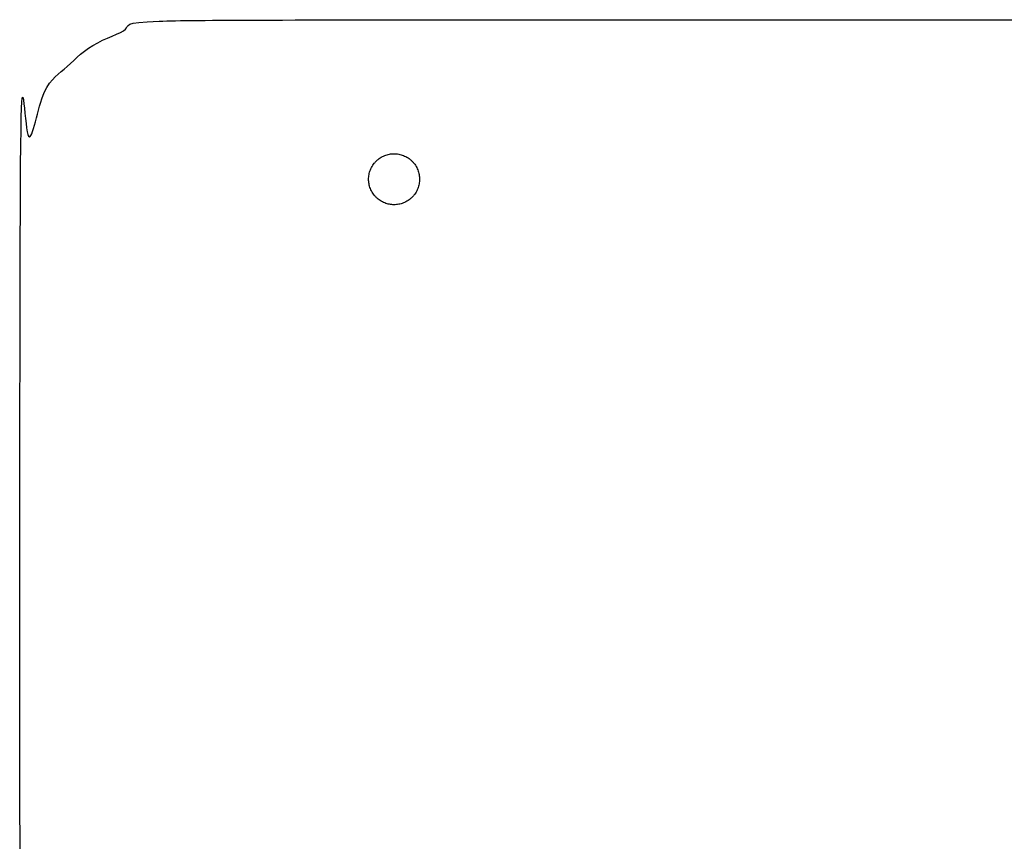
# Model space of a CAD drawing. Header units: millimetres. Extents: x -2435 to 1775, y -250 to 1540.
# Tile 52 of 60: x -897 to -835, y 426 to 477. Entities that reach past the tile are written whole.
import ezdxf

# ---------------------------------------------------------------- set-up
doc = ezdxf.new("R2010")
doc.units = ezdxf.units.MM
doc.header["$MEASUREMENT"] = 0
doc.layers.add('Work layer', color=254, linetype='Continuous', true_color=0xdddddd)

msp = doc.modelspace()

# ---------------------------------------------------------------- linework, layer by layer
at = {"layer": 'Work layer'}
for points, weights, knots in [([(-897.135, 327.299), (-897.135, 317.299), (-887.135, 317.299), (-838.65, 317.299), (-790.166, 317.299), (-780.166, 317.299), (-780.166, 327.299), (-780.166, 397.299), (-780.166, 467.299), (-780.166, 477.299), (-790.166, 477.299), (-838.65, 477.299), (-887.135, 477.299), (-897.135, 477.299), (-897.135, 467.299), (-897.135, 397.299), (-897.135, 327.299)], [1, 0.707106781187, 1, 1, 1, 0.707106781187, 1, 1, 1, 0.707106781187, 1, 1, 1, 0.707106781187, 1, 1, 1], [0, 0, 0, 15.707963, 15.707963, 83.687181, 83.687181, 99.395144, 99.395144, 102.895144, 102.895144, 118.603108, 118.603108, 121.919167, 121.919167, 137.62713, 137.62713, 141.12713, 141.12713, 141.12713]), ([(-873.65, 468.899), (-875.25, 468.899), (-875.25, 467.299), (-875.25, 465.699), (-873.65, 465.699), (-872.05, 465.699), (-872.05, 467.299), (-872.05, 468.899), (-873.65, 468.899)], [1, 0.707106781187, 1, 0.707106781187, 1, 0.707106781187, 1, 0.707106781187, 1], [0, 0, 0, 4.08407, 4.08407, 8.168141, 8.168141, 12.252211, 12.252211, 16.336282, 16.336282, 16.336282])]:
    msp.add_rational_spline(points, weights, degree=2, knots=knots, dxfattribs=at)

doc.saveas('drawing.dxf')
